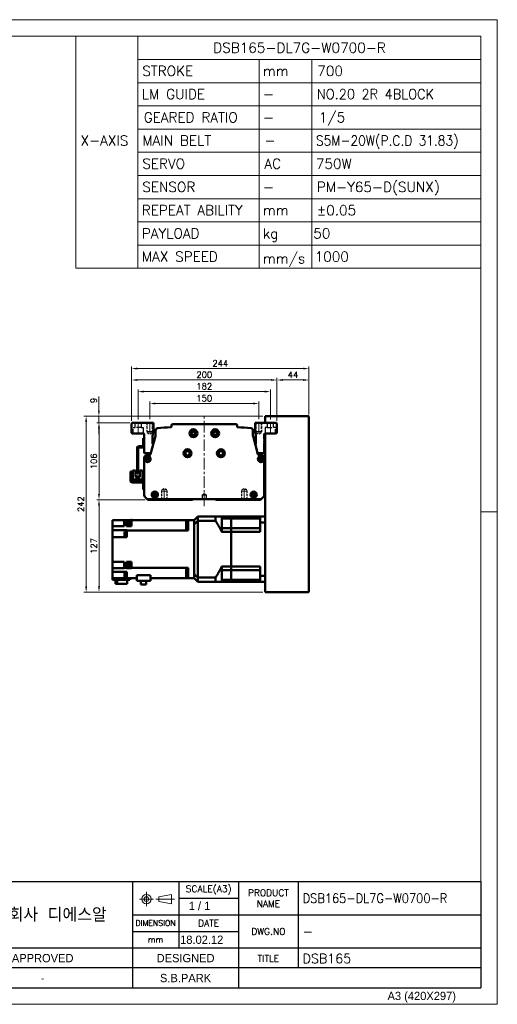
# Model space of a CAD drawing. Header units: millimetres. Extents: x 46891 to 50463, y 6223 to 9884.
# Tile 5 of 5: x 49806 to 50463, y 8529 to 9884. Entities that reach past the tile are written whole.
import ezdxf
from ezdxf.enums import TextEntityAlignment as Align

# ---------------------------------------------------------------- set-up
doc = ezdxf.new("R2010")
doc.units = ezdxf.units.MM
doc.header["$LTSCALE"] = 0.5
for name, pattern in [('CENTER', [50.8, 31.75, -6.35, 6.35, -6.35]), ('HIDDEN', [9.525, 6.35, -3.175]), ('HIDDENX2', [19.05, 12.7, -6.35])]:
    doc.linetypes.add(name, pattern=pattern)
doc.layers.get('0').update_dxf_attribs({"lineweight": 20})
for name, color, linetype, lineweight in [('1', 1, 'CENTER', 13), ('4', 4, 'Continuous', 13), ('외형선(ISO)', 7, 'Continuous', 50)]:
    doc.layers.add(name, color=color, linetype=linetype, lineweight=lineweight)
doc.layers.add('2', color=2, linetype='HIDDENX2')
doc.layers.add('3', color=3, linetype='Continuous')
doc.styles.add('ACISOGDT', font='amgdt.shx')
doc.styles.add('DSR TEXT', font='romans.shx', dxfattribs={"bigfont": 'whgtxt.shx'})
doc.styles.get("Standard").update_dxf_attribs({"font": 'romans.shx', "bigfont": 'whgtxt.shx'})
doc.dimstyles.new('DSR', dxfattribs={"dimscale": 2, "dimtxt": 3, "dimasz": 3, "dimexe": 0.5, "dimexo": 0.5, "dimgap": 0.5, "dimtad": 1, "dimdsep": 46, "dimtxsty": 'Standard', "dimcen": 2.5, "dimclrd": 4, "dimclre": 4, "dimclrt": 2, "dimadec": 0, "dimazin": 2, "dimtfac": 1, "dimtmove": 0, "dimatfit": 3, "dimfxl": 0, "dimlwd": -1, "dimlwe": -1, "dimarcsym": 0})

# ---------------------------------------------------------------- blocks, each defined once
blk = doc.blocks.new('A$C13F00394')
for p, q in [((109.11, 28.14), (105.34, 27.43)), ((105.34, 27.43), (105.34, 26.01)), ((109.11, 25.3), (109.11, 28.14)), ((-202.34, 25.67), (-191.42, 25.67)), ((-202.34, 25.3), (-191.42, 25.3)), ((105.34, 26.01), (109.11, 25.3))]:
    blk.add_line(p, q)
for radius in [1.42, 0.71]:
    blk.add_circle((101.56, 26.76), radius)
at = {"layer": '1'}
for p, q in [((103.69, 26.76), (99.44, 26.76)), ((101.56, 28.89), (101.56, 24.63)), ((104.41, 26.76), (110.04, 26.76))]:
    blk.add_line(p, q, dxfattribs=at)
at = {"layer": '3'}
for p, q in [((0, 32), (-207.68, 32)), ((0, 32), (202.32, 32)), ((0, 32), (0, 0)), ((43.43, 32), (43.43, 0)), ((97.32, 32), (97.32, 12)), ((111.32, 32), (111.32, 12)), ((129.32, 32), (129.32, 0)), ((147.32, 32), (147.32, 6)), ((202.32, 32), (202.32, 0)), ((0, 28), (25, 24)), ((43.43, 28), (0, 28)), ((25, 28), (25, 0)), ((34.7, 28), (34.7, 0)), ((111.32, 27), (129.32, 27)), ((43.43, 24), (0, 24)), ((97.32, 22), (202.32, 22)), ((43.43, 20), (0, 20)), ((43.43, 16), (0, 16)), ((97.32, 17), (129.32, 17)), ((0, 12), (129.32, 12)), ((97.32, 12), (97.32, 0)), ((129.32, 12), (202.32, 12)), ((43.43, 8), (0, 8)), ((97.32, 6), (43.43, 6)), ((129.32, 6), (97.32, 6)), ((202.32, 6), (129.32, 6)), ((43.43, 4), (0, 4)), ((0, 0), (202.32, 0))]:
    blk.add_line(p, q, dxfattribs=at)
at = {"color": 0, "style": 'DSR TEXT'}
for s, height, p in [('조립 치수 허용차', 2, (11.97, 29.02)), ('등급', 1.5, (20.77, 25.52)), ('정밀급', 1.5, (27.18, 25.37)), ('보통급', 1.3, (36.41, 25.38)), ('치수 구분', 1.5, (0.69, 24.78)), (' 0.5 초과 6 이하', 1.6, (0.56, 21.19)), (' 6 초과 30 이하', 1.6, (0.49, 17.19)), (' 30 초과 120 이하', 1.6, (0.49, 13.19)), (' 120 초과 315 이하', 1.6, (0.49, 9.19)), (' 315 초과 1000 이하', 1.6, (0.49, 5.19)), (' 1000 초과 2000 이하', 1.6, (0.49, 1.19))]:
    blk.add_text(s, height=height, dxfattribs=at).set_placement(p)
at = {"color": 7, "style": 'ACISOGDT'}
for s, p in [('APPROVED', (70.28, 8.93)), ('DESIGNED', (113.35, 8.93))]:
    blk.add_text(s, height=2.5, dxfattribs=at).set_placement(p, align=Align.MIDDLE_CENTER)
at = {"color": 7, "attachment_point": 5, "style": 'DSR TEXT'}
for s, insert, char_height in [('SCALE(A3)', (120.32, 29.5), 2), ('PRODUCT\\PNAME', (138.32, 27), 2), ('주식회사 디에스알', (70.37, 22), 4.2), ('DIMENSION', (104.32, 19.5), 1.7), ('DATE', (120.32, 19.5), 2), ('DWG.NO', (138.32, 17), 2), ('mm', (104.32, 14.5), 1.8), ('TITLE', (138.32, 8.83), 2)]:
    blk.add_mtext(s, dxfattribs=dict(at, insert=insert, char_height=char_height))
at = {"color": 0, "char_height": 1.6, "attachment_point": 5, "style": 'DSR TEXT'}
for s, insert in [('%%P0.05', (29.85, 22)), ('%%P0.1', (39.07, 22)), ('%%P0.1', (29.85, 18)), ('%%P0.2', (39.07, 18)), ('%%P0.15', (29.85, 14)), ('%%P0.3', (39.07, 14)), ('%%P0.2', (29.85, 10)), ('%%P0.5', (39.07, 10)), ('%%P0.3', (29.85, 6)), ('%%P0.8', (39.07, 6)), ('%%P0.5', (29.85, 2)), ('%%P1.2', (39.07, 2))]:
    blk.add_mtext(s, dxfattribs=dict(at, insert=insert))
at = {"layer": '4', "color": 0, "style": 'DSR TEXT'}
blk.add_text('NOTE', height=3, dxfattribs=at).set_placement((-202.39, 26.38))
blk = doc.blocks.new('A$C1C1952E1')
for p, q in [((293, 292), (293, 222)), ((311.67, 292), (311.67, 222)), ((311.67, 285), (415, 285)), ((348.18, 285), (348.18, 222)), ((364.13, 285), (364.13, 222)), ((311.67, 278), (415, 278)), ((311.67, 271), (415, 271)), ((311.67, 264), (415, 264)), ((311.67, 257), (415, 257)), ((311.67, 250), (415, 250)), ((311.67, 243), (415, 243)), ((311.67, 236), (415, 236)), ((311.67, 229), (415, 229)), ((293, 222), (415, 222))]:
    blk.add_line(p, q)
at = {"color": 1}
blk.add_lwpolyline([(0, 0), (420, 0), (420, 297), (0, 297)], close=True, dxfattribs=at)
at = {"color": 3}
blk.add_lwpolyline([(5, 5), (415, 5), (415, 292), (5, 292)], close=True, dxfattribs=at)
at = {"color": 7, "style": 'ACISOGDT'}
blk.add_text('A3 (420X297)', height=2.5, dxfattribs=at).set_placement((386.91, 1.28))
blk = doc.blocks.new('*D72')
at = {"color": 1, "linetype": 'ByBlock'}
for p, q in [((49985.1, 9334.5), (49985.1, 9358.9)), ((49992.9, 9355.9), (50127.3, 9355.9)), ((50135.1, 9334.5), (50135.1, 9358.9))]:
    blk.add_line(p, q, dxfattribs=at)
at = {"color": 1}
for points in [[(49992.9, 9357.2), (49992.9, 9354.6), (49985.1, 9355.9)], [(50127.3, 9357.2), (50127.3, 9354.6), (50135.1, 9355.9)]]:
    blk.add_solid(points, dxfattribs=at)
at = {"layer": 'Defpoints', "color": 0}
for p in [(50135.1, 9355.9), (49985.1, 9330.9), (50135.1, 9330.9)]:
    blk.add_point(p, dxfattribs=at)
at = {"color": 3, "insert": (50060.1, 9363.1), "char_height": 8.4, "attachment_point": 5, "style": 'DSR TEXT'}
blk.add_mtext('150', dxfattribs=at)
blk = doc.blocks.new('*D73')
at = {"color": 1, "linetype": 'ByBlock'}
for p, q in [((49969.1, 9334), (49969.1, 9375.3)), ((49976.9, 9372.3), (50143.3, 9372.3)), ((50151.1, 9334), (50151.1, 9375.3))]:
    blk.add_line(p, q, dxfattribs=at)
at = {"color": 1}
for points in [[(49976.9, 9373.6), (49976.9, 9371), (49969.1, 9372.3)], [(50143.3, 9373.6), (50143.3, 9371), (50151.1, 9372.3)]]:
    blk.add_solid(points, dxfattribs=at)
at = {"layer": 'Defpoints', "color": 0}
for p in [(50151.1, 9372.3), (49969.1, 9330.4), (50151.1, 9330.4)]:
    blk.add_point(p, dxfattribs=at)
at = {"color": 3, "insert": (50060.1, 9379.5), "char_height": 8.4, "attachment_point": 5, "style": 'DSR TEXT'}
blk.add_mtext('182', dxfattribs=at)
blk = doc.blocks.new('*D74')
at = {"color": 1, "linetype": 'ByBlock'}
for p, q in [((49960.1, 9332), (49960.1, 9391.3)), ((49967.9, 9388.3), (50152.3, 9388.3)), ((50160.1, 9332), (50160.1, 9391.3))]:
    blk.add_line(p, q, dxfattribs=at)
at = {"color": 1}
for points in [[(49967.9, 9389.6), (49967.9, 9387), (49960.1, 9388.3)], [(50152.3, 9389.6), (50152.3, 9387), (50160.1, 9388.3)]]:
    blk.add_solid(points, dxfattribs=at)
at = {"layer": 'Defpoints', "color": 0}
for p in [(50160.1, 9388.3), (49960.1, 9328.4), (50160.1, 9328.4)]:
    blk.add_point(p, dxfattribs=at)
at = {"color": 3, "insert": (50060.1, 9395.5), "char_height": 8.4, "attachment_point": 5, "style": 'DSR TEXT'}
blk.add_mtext('200', dxfattribs=at)
blk = doc.blocks.new('*D75')
at = {"color": 1, "linetype": 'ByBlock'}
for p, q in [((50160.1, 9332), (50160.1, 9391.3)), ((50167.9, 9388.3), (50196.3, 9388.3)), ((50204.1, 9341), (50204.1, 9391.3))]:
    blk.add_line(p, q, dxfattribs=at)
at = {"color": 1}
for points in [[(50167.9, 9389.6), (50167.9, 9387), (50160.1, 9388.3)], [(50196.3, 9389.6), (50196.3, 9387), (50204.1, 9388.3)]]:
    blk.add_solid(points, dxfattribs=at)
at = {"layer": 'Defpoints', "color": 0}
for p in [(50204.1, 9388.3), (50204.1, 9337.4), (50160.1, 9328.4)]:
    blk.add_point(p, dxfattribs=at)
at = {"color": 3, "insert": (50182.1, 9395.5), "char_height": 8.4, "attachment_point": 5, "style": 'DSR TEXT'}
blk.add_mtext('44', dxfattribs=at)
blk = doc.blocks.new('*D76')
at = {"color": 1, "linetype": 'ByBlock'}
for p, q in [((49960.1, 9332), (49960.1, 9407)), ((50204.1, 9341), (50204.1, 9407)), ((50196.3, 9404), (49967.9, 9404))]:
    blk.add_line(p, q, dxfattribs=at)
at = {"color": 1}
for points in [[(49967.9, 9405.3), (49967.9, 9402.7), (49960.1, 9404)], [(50196.3, 9405.3), (50196.3, 9402.7), (50204.1, 9404)]]:
    blk.add_solid(points, dxfattribs=at)
at = {"layer": 'Defpoints', "color": 0}
for p in [(49960.1, 9404), (50204.1, 9337.4), (49960.1, 9328.4)]:
    blk.add_point(p, dxfattribs=at)
at = {"color": 3, "insert": (50082.1, 9411.2), "char_height": 8.4, "attachment_point": 5, "style": 'DSR TEXT'}
blk.add_mtext('244', dxfattribs=at)
blk = doc.blocks.new('*D77')
at = {"color": 1, "linetype": 'ByBlock'}
for p, q in [((49957.5, 9329.4), (49912.3, 9329.4)), ((49915.3, 9321.6), (49915.3, 9231.2)), ((49979, 9223.4), (49912.3, 9223.4))]:
    blk.add_line(p, q, dxfattribs=at)
at = {"color": 1}
for points in [[(49914, 9321.6), (49916.6, 9321.6), (49915.3, 9329.4)], [(49914, 9231.2), (49916.6, 9231.2), (49915.3, 9223.4)]]:
    blk.add_solid(points, dxfattribs=at)
at = {"layer": 'Defpoints', "color": 0}
for p in [(49961.1, 9329.4), (49915.3, 9223.4), (49982.6, 9223.4)]:
    blk.add_point(p, dxfattribs=at)
at = {"color": 3, "insert": (49908.1, 9276.4), "char_height": 8.4, "attachment_point": 5, "rotation": 90, "style": 'DSR TEXT'}
blk.add_mtext('106', dxfattribs=at)
blk = doc.blocks.new('*D78')
at = {"color": 1, "linetype": 'ByBlock'}
for p, q in [((49979, 9223.4), (49912.3, 9223.4)), ((49915.3, 9215.6), (49915.3, 9104.2)), ((50140.5, 9096.4), (49912.3, 9096.4))]:
    blk.add_line(p, q, dxfattribs=at)
at = {"color": 1}
for points in [[(49914, 9215.6), (49916.6, 9215.6), (49915.3, 9223.4)], [(49914, 9104.2), (49916.6, 9104.2), (49915.3, 9096.4)]]:
    blk.add_solid(points, dxfattribs=at)
at = {"layer": 'Defpoints', "color": 0}
for p in [(49982.6, 9223.4), (49915.3, 9096.4), (50144.1, 9096.4)]:
    blk.add_point(p, dxfattribs=at)
at = {"color": 3, "insert": (49908.1, 9159.9), "char_height": 8.4, "attachment_point": 5, "rotation": 90, "style": 'DSR TEXT'}
blk.add_mtext('127', dxfattribs=at)
blk = doc.blocks.new('*D79')
at = {"color": 1, "linetype": 'ByBlock'}
for p, q in [((49915.2, 9346.2), (49915.2, 9365.7)), ((50140.5, 9338.4), (49912.2, 9338.4)), ((49915.2, 9329.4), (49915.2, 9338.4)), ((49957.5, 9329.4), (49912.2, 9329.4)), ((49915.2, 9321.6), (49915.2, 9313.8))]:
    blk.add_line(p, q, dxfattribs=at)
at = {"color": 1}
for points in [[(49913.9, 9346.2), (49916.5, 9346.2), (49915.2, 9338.4)], [(49913.9, 9321.6), (49916.5, 9321.6), (49915.2, 9329.4)]]:
    blk.add_solid(points, dxfattribs=at)
at = {"layer": 'Defpoints', "color": 0}
for p in [(49915.2, 9338.4), (50144.1, 9338.4), (49961.1, 9329.4)]:
    blk.add_point(p, dxfattribs=at)
at = {"color": 3, "insert": (49908, 9360.1), "char_height": 8.4, "attachment_point": 5, "rotation": 90, "style": 'DSR TEXT'}
blk.add_mtext('9', dxfattribs=at)
blk = doc.blocks.new('*D80')
at = {"color": 1, "linetype": 'ByBlock'}
for p, q in [((50140.5, 9338.4), (49894.6, 9338.4)), ((49897.6, 9330.6), (49897.6, 9104.2)), ((50140.5, 9096.4), (49894.6, 9096.4))]:
    blk.add_line(p, q, dxfattribs=at)
at = {"color": 1}
for points in [[(49896.3, 9330.6), (49898.9, 9330.6), (49897.6, 9338.4)], [(49896.3, 9104.2), (49898.9, 9104.2), (49897.6, 9096.4)]]:
    blk.add_solid(points, dxfattribs=at)
at = {"layer": 'Defpoints', "color": 0}
for p in [(50144.1, 9338.4), (49897.6, 9096.4), (50144.1, 9096.4)]:
    blk.add_point(p, dxfattribs=at)
at = {"color": 3, "insert": (49890.4, 9217.4), "char_height": 8.4, "attachment_point": 5, "rotation": 90, "style": 'DSR TEXT'}
blk.add_mtext('242', dxfattribs=at)

msp = doc.modelspace()

# ---------------------------------------------------------------- linework, layer by layer
at = {"color": 2, "linetype": 'HIDDEN'}
for p, q in [((49981.07605, 9329.43175), (49981.07605, 9317.43175)), ((49981.67605, 9328.83175), (49981.07605, 9329.43175)), ((49988.47605, 9328.83175), (49981.67605, 9328.83175)), ((49981.67605, 9328.83175), (49981.67605, 9315.43175)), ((49988.47605, 9328.83175), (49989.07605, 9329.43175)), ((49988.47605, 9328.83175), (49988.47605, 9315.43175)), ((49989.07605, 9329.43175), (49989.07605, 9317.43175)), ((50131.07605, 9329.43175), (50131.07605, 9317.43175)), ((50131.67605, 9328.83175), (50131.07605, 9329.43175)), ((50138.47605, 9328.83175), (50131.67605, 9328.83175)), ((50131.67605, 9328.83175), (50131.67605, 9315.43175)), ((50138.47605, 9328.83175), (50139.07605, 9329.43175)), ((50138.47605, 9328.83175), (50138.47605, 9315.43175)), ((50139.07605, 9329.43175), (50139.07605, 9317.43175)), ((49989.07605, 9317.43175), (49981.07605, 9317.43175)), ((49981.07605, 9317.43175), (49981.67605, 9316.39252)), ((49988.47605, 9315.43175), (49981.67605, 9315.43175)), ((49981.67605, 9315.43175), (49985.07605, 9313.46876)), ((49988.47605, 9315.43175), (49985.07605, 9313.46876)), ((49989.07605, 9317.43175), (49988.47605, 9316.39252)), ((50139.07605, 9317.43175), (50131.07605, 9317.43175)), ((50131.07605, 9317.43175), (50131.67605, 9316.39252)), ((50138.47605, 9315.43175), (50131.67605, 9315.43175)), ((50131.67605, 9315.43175), (50135.07605, 9313.46876)), ((50138.47605, 9315.43175), (50135.07605, 9313.46876)), ((50139.07605, 9317.43175), (50138.47605, 9316.39252)), ((50001.07605, 9235.43175), (50001.67605, 9236.47098)), ((50001.07605, 9235.43175), (50009.07605, 9235.43175)), ((50001.07605, 9223.43175), (50001.07605, 9235.43175)), ((50001.67605, 9237.43175), (50005.07605, 9239.39474)), ((50001.67605, 9237.43175), (50008.47605, 9237.43175)), ((50001.67605, 9224.03175), (50001.67605, 9237.43175)), ((50008.47605, 9237.43175), (50005.07605, 9239.39474)), ((50008.47605, 9224.03175), (50008.47605, 9237.43175)), ((50009.07605, 9235.43175), (50008.47605, 9236.47098)), ((50009.07605, 9223.43175), (50009.07605, 9235.43175)), ((50111.07605, 9235.43175), (50111.67605, 9236.47098)), ((50119.07605, 9235.43175), (50111.07605, 9235.43175)), ((50111.07605, 9223.43175), (50111.07605, 9235.43175)), ((50111.67605, 9237.43175), (50115.07605, 9239.39474)), ((50118.47605, 9237.43175), (50111.67605, 9237.43175)), ((50111.67605, 9224.03175), (50111.67605, 9237.43175)), ((50118.47605, 9237.43175), (50115.07605, 9239.39474)), ((50118.47605, 9224.03175), (50118.47605, 9237.43175)), ((50119.07605, 9235.43175), (50118.47605, 9236.47098)), ((50119.07605, 9223.43175), (50119.07605, 9235.43175)), ((50001.67605, 9224.03175), (50001.07605, 9223.43175)), ((50001.67605, 9224.03175), (50008.47605, 9224.03175)), ((50008.47605, 9224.03175), (50009.07605, 9223.43175)), ((50111.67605, 9224.03175), (50111.07605, 9223.43175)), ((50118.47605, 9224.03175), (50111.67605, 9224.03175)), ((50118.47605, 9224.03175), (50119.07605, 9223.43175))]:
    msp.add_line(p, q, dxfattribs=at)
at = {"color": 1, "linetype": 'CENTER'}
for p, q in [((49985.07605, 9330.8673), (49985.07605, 9312.30259)), ((50135.07605, 9330.8673), (50135.07605, 9312.30259)), ((50005.07605, 9221.99621), (50005.07605, 9240.56091)), ((50115.07605, 9221.99621), (50115.07605, 9240.56091))]:
    msp.add_line(p, q, dxfattribs=at)
at = {"color": 1}
msp.add_line((50463.13132, 9206.60102), (50440.31632, 9206.60102), dxfattribs=at)
at = {"layer": '1'}
for p, q in [((50060.07605, 9214.43175), (50060.07605, 9337.43175)), ((49969.07605, 9313.43175), (49969.07605, 9330.43175)), ((50151.07605, 9313.43175), (50151.07605, 9330.43175))]:
    msp.add_line(p, q, dxfattribs=at)
at = {"layer": '2'}
for p, q in [((49964.82605, 9322.93175), (49964.82605, 9329.43175)), ((49973.32605, 9329.43175), (49973.32605, 9322.93175)), ((50146.82605, 9329.43175), (50146.82605, 9322.93175)), ((50155.32605, 9322.93175), (50155.32605, 9329.43175)), ((49962.07605, 9322.93175), (49964.82605, 9322.93175)), ((49962.07605, 9314.43175), (49962.07605, 9322.93175)), ((49973.32605, 9322.93175), (49964.82605, 9322.93175)), ((49973.32605, 9322.93175), (49976.07605, 9322.93175)), ((49976.07605, 9322.93175), (49976.07605, 9314.43175)), ((50146.82605, 9322.93175), (50144.07605, 9322.93175)), ((50144.07605, 9322.93175), (50144.07605, 9314.43175)), ((50146.82605, 9322.93175), (50155.32605, 9322.93175)), ((50158.07605, 9322.93175), (50155.32605, 9322.93175)), ((50158.07605, 9314.43175), (50158.07605, 9322.93175)), ((50057.57605, 9230.43175), (50060.07605, 9231.9339)), ((50057.57605, 9224.43175), (50057.57605, 9230.43175)), ((50057.57605, 9230.43175), (50062.57605, 9230.43175)), ((50060.07605, 9231.9339), (50062.57605, 9230.43175)), ((50062.57605, 9230.43175), (50062.57605, 9224.43175))]:
    msp.add_line(p, q, dxfattribs=at)
at = {"layer": '3'}
for p in [(50440.31632, 8697.82652), (49517.14175, 8551.81052)]:
    msp.add_line(p, (50440.31632, 8551.81052), dxfattribs=at)
at = {"layer": '외형선(ISO)'}
for p, q in [((50203.07605, 9338.43175), (50144.07605, 9338.43175)), ((50144.07605, 9337.43175), (50144.07605, 9338.43175)), ((50144.07605, 9329.43175), (50144.07605, 9337.43175)), ((50204.07605, 9097.43175), (50204.07605, 9337.43175)), ((49961.07605, 9329.43175), (49960.07605, 9328.43175)), ((49960.07605, 9328.43175), (49960.07605, 9315.43175)), ((49990.07605, 9329.43175), (49961.07605, 9329.43175)), ((49990.07605, 9314.75629), (49990.07605, 9329.43175)), ((50014.84864, 9325.43175), (50014.84864, 9323.91903)), ((50103.30346, 9327.43175), (50016.84864, 9327.43175)), ((50105.30346, 9323.91903), (50105.30346, 9325.43175)), ((50130.07605, 9329.43175), (50130.07605, 9314.75629)), ((50159.07605, 9329.43175), (50130.07605, 9329.43175)), ((50160.07605, 9328.43175), (50159.07605, 9329.43175)), ((50160.07605, 9315.43175), (50160.07605, 9328.43175)), ((49960.07605, 9315.43175), (49961.07605, 9314.43175)), ((49961.07605, 9314.43175), (49976.57605, 9314.43175)), ((49977.57605, 9313.43175), (49977.57605, 9306.93175)), ((49993.0094, 9310.75845), (49986.31569, 9286.35481)), ((49989.07605, 9300.43175), (49989.07605, 9311.75629)), ((49993.07605, 9318.89487), (49993.07605, 9311.11743)), ((50127.07605, 9311.11743), (50127.07605, 9318.89487)), ((50133.83641, 9286.35481), (50127.14271, 9310.75845)), ((50131.07605, 9311.75629), (50131.07605, 9300.43175)), ((50142.57605, 9306.93175), (50142.57605, 9313.43175)), ((50143.57605, 9314.43175), (50159.07605, 9314.43175)), ((50144.07605, 9097.43175), (50144.07605, 9314.43175)), ((50159.07605, 9314.43175), (50160.07605, 9315.43175)), ((49969.67605, 9297.03175), (49975.47605, 9297.03175)), ((49975.97605, 9308.43175), (49975.97605, 9297.03175)), ((49977.57605, 9308.43175), (49975.97605, 9308.43175)), ((49975.97605, 9297.03175), (49977.51566, 9297.03175)), ((49977.57605, 9306.93175), (49978.07605, 9306.43175)), ((49977.57605, 9305.93175), (49977.57605, 9306.93175)), ((49978.07605, 9306.43175), (49977.57605, 9305.93175)), ((49977.57605, 9305.93175), (49977.57605, 9304.93175)), ((49977.57605, 9304.93175), (49978.07605, 9304.43175)), ((49977.57605, 9303.93175), (49977.57605, 9304.93175)), ((49978.07605, 9304.43175), (49977.57605, 9303.93175)), ((49977.57605, 9303.93175), (49977.57605, 9302.93175)), ((49977.57605, 9302.93175), (49978.07605, 9302.43175)), ((49977.57605, 9301.93175), (49977.57605, 9302.93175)), ((49978.07605, 9302.43175), (49977.57605, 9301.93175)), ((49977.57605, 9301.93175), (49977.57605, 9288.43175)), ((50131.07605, 9307.43175), (50128.05519, 9307.43175)), ((50142.07605, 9306.43175), (50142.57605, 9306.93175)), ((50142.57605, 9305.93175), (50142.07605, 9306.43175)), ((50142.07605, 9304.43175), (50142.57605, 9304.93175)), ((50142.57605, 9303.93175), (50142.07605, 9304.43175)), ((50142.07605, 9302.43175), (50142.57605, 9302.93175)), ((50142.57605, 9301.93175), (50142.07605, 9302.43175)), ((50142.57605, 9304.93175), (50142.57605, 9305.93175)), ((50142.57605, 9302.93175), (50142.57605, 9303.93175)), ((50142.57605, 9288.43175), (50142.57605, 9301.93175)), ((49967.57605, 9259.43175), (49967.57605, 9294.93175)), ((49969.17605, 9294.93175), (49969.17605, 9259.43175)), ((49975.47605, 9295.43175), (49969.67605, 9295.43175)), ((49978.57605, 9287.43175), (49985.07605, 9287.43175)), ((49983.51565, 9284.43175), (49980.57605, 9284.43175)), ((50135.07605, 9287.43175), (50141.57605, 9287.43175)), ((50139.57605, 9284.43175), (50136.63645, 9284.43175)), ((49977.57605, 9281.43175), (49977.57605, 9229.67439)), ((50142.57605, 9229.67439), (50142.57605, 9281.43175)), ((49958.57609, 9259.43195), (49958.57607, 9249.43195)), ((49958.57609, 9259.43195), (49958.5761, 9262.43195)), ((49960.1761, 9262.43194), (49958.5761, 9262.43195)), ((49960.17607, 9249.53194), (49960.17609, 9259.43194)), ((49960.1761, 9262.43194), (49960.17609, 9259.43194)), ((49961.87608, 9263.93194), (49961.87606, 9251.53194)), ((49965.57608, 9263.93193), (49961.87608, 9263.93194)), ((49965.57607, 9254.53193), (49965.57608, 9263.93193)), ((49969.17605, 9259.43175), (49967.57605, 9259.43175)), ((49971.57608, 9263.93192), (49971.57607, 9254.53192)), ((49975.27608, 9263.93192), (49971.57608, 9263.93192)), ((49975.27606, 9251.53192), (49975.27608, 9263.93192)), ((49960.57607, 9247.43194), (49975.47607, 9247.43192)), ((49975.57607, 9249.03192), (49960.67607, 9249.03194)), ((49961.87605, 9249.03194), (49961.87606, 9251.53194)), ((49963.87606, 9251.53194), (49961.87606, 9251.53194)), ((49973.27606, 9251.53192), (49963.87606, 9251.53194)), ((49965.57607, 9255.53193), (49971.57607, 9255.53192)), ((49971.57607, 9255.23192), (49965.57607, 9255.23193)), ((49965.57607, 9254.53193), (49971.57607, 9254.53192)), ((49975.27606, 9251.53192), (49973.27606, 9251.53192)), ((49975.27606, 9251.53192), (49975.27605, 9249.03192)), ((49975.97607, 9246.93191), (49975.97606, 9240.43191)), ((50144.07605, 9251.43175), (50142.57605, 9251.43175)), ((49975.97605, 9237.43191), (49975.97606, 9240.43191)), ((49975.97605, 9237.43191), (49977.57605, 9237.43191)), ((49978.45473, 9227.55307), (49981.57605, 9224.43175)), ((49981.57605, 9224.43175), (49982.57605, 9223.43175)), ((49981.57605, 9224.43175), (50138.57605, 9224.43175)), ((49982.57605, 9223.43175), (50044.07605, 9223.43175)), ((50044.07605, 9223.43175), (50044.9296, 9224.2853)), ((50075.2225, 9224.2853), (50076.07605, 9223.43175)), ((50076.07605, 9223.43175), (50137.57605, 9223.43175)), ((50137.57605, 9223.43175), (50138.57605, 9224.43175)), ((50138.57605, 9224.43175), (50141.69737, 9227.55307)), ((49934.07605, 9195.43175), (49950.07605, 9195.43175)), ((49934.07605, 9191.03175), (49934.07605, 9195.43175)), ((49934.07605, 9191.03175), (49934.07605, 9187.03175)), ((49953.07605, 9195.43175), (49950.07605, 9195.43175)), ((49950.07605, 9187.03175), (49950.07605, 9195.43175)), ((49958.07605, 9195.43175), (49953.07605, 9195.43175)), ((49953.07605, 9195.43175), (49953.07605, 9187.03175)), ((49956.47605, 9188.35165), (49956.47605, 9195.35165)), ((49959.07605, 9195.35165), (49956.47605, 9195.35165)), ((49959.07605, 9188.35165), (49956.47605, 9188.35165)), ((49958.07605, 9195.43175), (49959.07605, 9195.43175)), ((49958.07605, 9195.43175), (49958.07605, 9195.35165)), ((49958.07605, 9187.03175), (49958.07605, 9188.35165)), ((49959.07605, 9188.05165), (49959.07605, 9195.65165)), ((49960.07605, 9195.65165), (49959.07605, 9195.65165)), ((49960.07605, 9195.65165), (49960.07605, 9195.43175)), ((50035.07605, 9195.43175), (49960.07605, 9195.43175)), ((49960.07605, 9186.99269), (49960.07605, 9195.43175)), ((50035.07605, 9195.43175), (50035.07605, 9186.8756)), ((50035.07605, 9195.43175), (50038.07605, 9195.43175)), ((50035.07605, 9190.29603), (50038.07605, 9190.29603)), ((50046.07605, 9195.43175), (50038.07605, 9195.43175)), ((50038.07605, 9188.43175), (50038.07605, 9195.43175)), ((50038.07605, 9181.08932), (50038.07605, 9188.43175)), ((50046.07605, 9195.43175), (50051.07605, 9200.43175)), ((50046.07605, 9195.43175), (50046.07605, 9195.34366)), ((50046.07605, 9195.34366), (50046.07605, 9189.53878)), ((50046.07605, 9189.53878), (50046.07605, 9189.43543)), ((50046.07605, 9121.42808), (50046.07605, 9189.43543)), ((50046.07605, 9188.43175), (50046.07605, 9122.43175)), ((50051.07605, 9194.43435), (50051.07605, 9200.43175)), ((50075.52605, 9200.43175), (50051.07605, 9200.43175)), ((50075.52605, 9194.43435), (50051.07605, 9194.43435)), ((50051.07605, 9116.42916), (50051.07605, 9194.43435)), ((50075.52605, 9200.43175), (50075.52605, 9194.43435)), ((50097.07605, 9200.43175), (50075.52605, 9200.43175)), ((50084.07605, 9200.43175), (50084.07605, 9197.48397)), ((50084.07605, 9184.28675), (50084.07605, 9197.48397)), ((50097.07605, 9197.48397), (50084.07605, 9197.48397)), ((50097.07605, 9197.48397), (50097.07605, 9200.43175)), ((50097.07605, 9200.43175), (50137.07605, 9200.43175)), ((50097.07605, 9200.43175), (50097.07605, 9197.48397)), ((50097.07605, 9190.78675), (50097.07605, 9197.48397)), ((50137.07605, 9197.48397), (50097.07605, 9197.48397)), ((50097.07605, 9190.78675), (50097.07605, 9197.48397)), ((50097.07605, 9184.28675), (50097.07605, 9190.78675)), ((50097.07605, 9184.28675), (50097.07605, 9190.78675)), ((50137.07605, 9200.43175), (50137.07605, 9192.0241)), ((50144.07605, 9200.43175), (50137.07605, 9200.43175)), ((50137.07605, 9179.43175), (50137.07605, 9192.0241)), ((50144.07605, 9192.0241), (50137.07605, 9192.0241)), ((49950.07605, 9187.03175), (49934.07605, 9187.03175)), ((49934.07605, 9186.8756), (49934.07605, 9187.03175)), ((49934.07605, 9186.8756), (49934.07605, 9181.79886)), ((49953.57605, 9181.79886), (49934.07605, 9181.79886)), ((49934.07605, 9176.63175), (49934.07605, 9181.79886)), ((49934.07605, 9176.63175), (49934.07605, 9172.13175)), ((49950.37605, 9173.88033), (49950.37605, 9179.38033)), ((49950.37605, 9179.38033), (49952.37605, 9179.38033)), ((49952.37605, 9173.68033), (49952.37605, 9179.58033)), ((49952.37605, 9179.58033), (49953.07605, 9179.58033)), ((49958.07605, 9187.03175), (49953.07605, 9187.03175)), ((49953.07605, 9173.63033), (49953.07605, 9179.63033)), ((49953.07605, 9179.63033), (49953.57605, 9179.63033)), ((49953.57605, 9181.79886), (49953.57605, 9181.76442)), ((49953.57605, 9181.09794), (49953.57605, 9181.76442)), ((50035.07605, 9181.09794), (49953.57605, 9181.09794)), ((49953.57605, 9181.09794), (49953.57605, 9172.13175)), ((49958.07605, 9187.03175), (49958.07605, 9186.99269)), ((49960.07605, 9186.99269), (49958.07605, 9186.99269)), ((49960.07605, 9188.05165), (49959.07605, 9188.05165)), ((50035.07605, 9181.76442), (50035.07605, 9186.8756)), ((50035.07605, 9181.76442), (50035.07605, 9181.09794)), ((50035.07605, 9181.50863), (50038.07605, 9181.50863)), ((50035.07605, 9181.09794), (50035.07605, 9181.08932)), ((50035.07605, 9181.08932), (50038.07605, 9181.08932)), ((50084.07605, 9184.28675), (50084.07605, 9179.43175)), ((50097.07605, 9184.28675), (50084.07605, 9184.28675)), ((50097.07605, 9179.43175), (50084.07605, 9179.43175)), ((50097.07605, 9179.43175), (50097.07605, 9184.28675)), ((50137.07605, 9184.28675), (50097.07605, 9184.28675)), ((50097.07605, 9184.28675), (50097.07605, 9179.43175)), ((50097.07605, 9131.43175), (50097.07605, 9179.43175)), ((50097.07605, 9179.43175), (50137.07605, 9179.43175)), ((50097.07605, 9131.43175), (50097.07605, 9179.43175)), ((49953.57605, 9172.13175), (49934.07605, 9172.13175)), ((49934.07605, 9138.23175), (49934.07605, 9172.13175)), ((49950.37605, 9173.88033), (49952.37605, 9173.88033)), ((49952.37605, 9173.68033), (49953.07605, 9173.68033)), ((49953.07605, 9173.63033), (49953.57605, 9173.63033)), ((49950.07605, 9138.23175), (49934.07605, 9138.23175)), ((49934.07605, 9138.23175), (49934.07605, 9134.23175)), ((49934.07605, 9129.10981), (49934.07605, 9134.23175)), ((49950.07605, 9129.76556), (49950.07605, 9138.23175)), ((49953.07605, 9138.23175), (49953.07605, 9129.76556)), ((49953.07605, 9138.23175), (49958.07605, 9138.23175)), ((49956.47605, 9130.22113), (49956.47605, 9137.22113)), ((49959.07605, 9137.22113), (49956.47605, 9137.22113)), ((49958.07605, 9138.23318), (49958.07605, 9138.23175)), ((49958.07605, 9138.23318), (49960.07605, 9138.23318)), ((49958.07605, 9137.22113), (49958.07605, 9138.23175)), ((49959.07605, 9129.92113), (49959.07605, 9137.52113)), ((49960.07605, 9137.52113), (49959.07605, 9137.52113)), ((49960.07605, 9134.99506), (49960.07605, 9138.23318)), ((49960.07605, 9134.99506), (49960.07605, 9132.44721)), ((49950.07605, 9129.10981), (49934.07605, 9129.10981)), ((49934.07605, 9129.09908), (49934.07605, 9129.10981)), ((49934.07605, 9129.09908), (49934.07605, 9124.33175)), ((49934.07605, 9124.33175), (49953.57605, 9124.33175)), ((49934.07605, 9124.33175), (49934.07605, 9119.83175)), ((49953.07605, 9129.76556), (49950.07605, 9129.76556)), ((49950.07605, 9129.10981), (49950.07605, 9129.76556)), ((49950.37605, 9117.12081), (49950.37605, 9122.62081)), ((49950.37605, 9122.62081), (49952.37605, 9122.62081)), ((49952.37605, 9116.92081), (49952.37605, 9122.82081)), ((49952.37605, 9122.82081), (49953.07605, 9122.82081)), ((49953.07605, 9129.76556), (49953.07605, 9129.10981)), ((49953.07605, 9129.10981), (49958.07605, 9129.10981)), ((49953.07605, 9116.87081), (49953.07605, 9122.87081)), ((49953.07605, 9122.87081), (49953.57605, 9122.87081)), ((49953.57605, 9124.33175), (49953.57605, 9123.98791)), ((49953.57605, 9115.43175), (49953.57605, 9123.98791)), ((49959.07605, 9130.22113), (49956.47605, 9130.22113)), ((49958.07605, 9130.22113), (49958.07605, 9129.10981)), ((49958.07605, 9129.10981), (49958.07605, 9129.10712)), ((49958.07605, 9129.10712), (49960.07605, 9129.10712)), ((49960.07605, 9129.92113), (49959.07605, 9129.92113)), ((49960.07605, 9129.76556), (49960.07605, 9132.44721)), ((49960.07605, 9129.76556), (50035.07605, 9129.76556)), ((49960.07605, 9129.10712), (49960.07605, 9129.76556)), ((50035.07605, 9129.77418), (50035.07605, 9129.76556)), ((50035.07605, 9129.77418), (50038.07605, 9129.77418)), ((50035.07605, 9129.76556), (50035.07605, 9129.09908)), ((50035.07605, 9129.35487), (50038.07605, 9129.35487)), ((50035.07605, 9123.98791), (50035.07605, 9129.09908)), ((50035.07605, 9123.98791), (50035.07605, 9115.43175)), ((50038.07605, 9122.43175), (50038.07605, 9129.77418)), ((50038.07605, 9115.43175), (50038.07605, 9122.43175)), ((50046.07605, 9121.32472), (50046.07605, 9121.42808)), ((50046.07605, 9121.32472), (50046.07605, 9115.51984)), ((50084.07605, 9131.43175), (50084.07605, 9126.57675)), ((50097.07605, 9131.43175), (50084.07605, 9131.43175)), ((50084.07605, 9126.57675), (50084.07605, 9113.37953)), ((50097.07605, 9126.57675), (50084.07605, 9126.57675)), ((50097.07605, 9126.57675), (50097.07605, 9131.43175)), ((50097.07605, 9131.43175), (50137.07605, 9131.43175)), ((50097.07605, 9131.43175), (50097.07605, 9126.57675)), ((50097.07605, 9120.07675), (50097.07605, 9126.57675)), ((50137.07605, 9126.57675), (50097.07605, 9126.57675)), ((50097.07605, 9120.07675), (50097.07605, 9126.57675)), ((50137.07605, 9118.8394), (50137.07605, 9131.43175)), ((49934.07605, 9119.83175), (49934.07605, 9115.43175)), ((49934.07605, 9115.43175), (49953.57605, 9115.43175)), ((49934.07605, 9113.43175), (49934.07605, 9115.43175)), ((49934.07605, 9113.43175), (49957.57605, 9113.43175)), ((49937.77047, 9113.43175), (49937.77047, 9107.93175)), ((49937.77047, 9107.93175), (49940.08599, 9107.93175)), ((49940.08599, 9107.93175), (49940.08599, 9113.43175)), ((49940.08599, 9107.93175), (49953.98163, 9107.93175)), ((49950.37605, 9117.12081), (49952.37605, 9117.12081)), ((49952.37605, 9116.92081), (49953.07605, 9116.92081)), ((49953.07605, 9116.87081), (49953.57605, 9116.87081)), ((49967.42605, 9115.43175), (49953.57605, 9115.43175)), ((49953.98163, 9107.93175), (49953.98163, 9113.43175)), ((49957.57605, 9113.43175), (49957.57605, 9115.43175)), ((49959.07605, 9115.21185), (49959.07605, 9115.43175)), ((49960.07605, 9115.21185), (49959.07605, 9115.21185)), ((49960.07605, 9115.43175), (49960.07605, 9115.21185)), ((49967.42605, 9119.4603), (49985.97605, 9119.4603)), ((49967.42605, 9112.03175), (49967.42605, 9119.4603)), ((49985.97605, 9112.03175), (49967.42605, 9112.03175)), ((49972.75105, 9106.63175), (49972.75105, 9112.03175)), ((49980.20105, 9106.63175), (49980.20105, 9112.03175)), ((49985.97605, 9112.03175), (49985.97605, 9119.4603)), ((49985.97605, 9115.43175), (50035.07605, 9115.43175)), ((50035.07605, 9120.56747), (50038.07605, 9120.56747)), ((50038.07605, 9115.43175), (50035.07605, 9115.43175)), ((50046.07605, 9115.43175), (50038.07605, 9115.43175)), ((50046.07605, 9115.43175), (50046.07605, 9115.51984)), ((50051.07605, 9110.43175), (50046.07605, 9115.43175)), ((50051.07605, 9110.43175), (50051.07605, 9116.42916)), ((50075.52605, 9116.42916), (50051.07605, 9116.42916)), ((50075.52605, 9110.43175), (50051.07605, 9110.43175)), ((50075.52605, 9116.42916), (50075.52605, 9110.43175)), ((50097.07605, 9110.43175), (50075.52605, 9110.43175)), ((50084.07605, 9113.37953), (50084.07605, 9110.43175)), ((50097.07605, 9113.37953), (50084.07605, 9113.37953)), ((50097.07605, 9113.37953), (50097.07605, 9120.07675)), ((50097.07605, 9113.37953), (50097.07605, 9120.07675)), ((50097.07605, 9110.43175), (50097.07605, 9113.37953)), ((50137.07605, 9113.37953), (50097.07605, 9113.37953)), ((50097.07605, 9113.37953), (50097.07605, 9110.43175)), ((50097.07605, 9110.43175), (50137.07605, 9110.43175)), ((50137.07605, 9118.8394), (50137.07605, 9110.43175)), ((50144.07605, 9118.8394), (50137.07605, 9118.8394)), ((50144.07605, 9110.43175), (50137.07605, 9110.43175)), ((49972.75105, 9106.63175), (49980.20105, 9106.63175)), ((50144.07605, 9096.43175), (50144.07605, 9097.43175)), ((50144.07605, 9096.43175), (50203.07605, 9096.43175))]:
    msp.add_line(p, q, dxfattribs=at)
for centre, radius in [((50045.07605, 9314.93175), 5.5), ((50045.07605, 9314.93175), 3.3), ((50045.07605, 9314.93175), 2.4585), ((50075.07605, 9314.93175), 5.5), ((50075.07605, 9314.93175), 3.3), ((50075.07605, 9314.93175), 2.4585), ((49982.07605, 9279.43175), 4.25), ((50037.07605, 9287.43175), 5.5), ((50037.07605, 9287.43175), 3.3), ((50037.07605, 9287.43175), 2.9585), ((50083.07605, 9287.43175), 5.5), ((50083.07605, 9287.43175), 3.3), ((50083.07605, 9287.43175), 2.9585), ((50138.07605, 9279.43175), 4.25), ((49982.07605, 9279.43175), 2.25), ((50138.07605, 9279.43175), 2.25), ((49992.07605, 9230.43175), 4.25), ((49992.07605, 9230.43175), 2.25), ((50128.07605, 9230.43175), 4.25), ((50128.07605, 9230.43175), 2.25)]:
    msp.add_circle(centre, radius, dxfattribs=at)
for centre, radius, start, end in [((50203.07605, 9337.43175), 1, 0, 90), ((50014.34864, 9323.91903), 0.5, 273.65644441, 0), ((50016.84864, 9325.43175), 2, 90.00000006, 180), ((50103.30346, 9325.43175), 2, 0, 90.00000006), ((50105.80346, 9323.91903), 0.5, 180, 266.34355561), ((49976.57605, 9313.43175), 1, 0, 90), ((49994.07605, 9311.75629), 5, 143.13010235, 180), ((49992.07605, 9311.11743), 1, 338.96248903, 0), ((49996.07605, 9318.89487), 3, 95.80911543, 180), ((50046.07605, 8827.43175), 497, 93.65644441, 95.80911544), ((50074.07605, 8827.43175), 497, 84.19088467, 86.34355571), ((50124.07605, 9318.89487), 3, 0, 84.19088467), ((50128.07605, 9311.11743), 1, 180, 201.03751108), ((50126.07605, 9311.75629), 5, 0, 36.86989765), ((50143.57605, 9313.43175), 1, 90, 180), ((49969.67605, 9294.93175), 2.1, 90, 180), ((49975.47605, 9297.53175), 0.5, 270, 0), ((49975.47605, 9297.53175), 2.1, 270, 346.225853), ((49975.47605, 9297.53175), 2.1, 346.225853, 0), ((49990.07605, 9300.43175), 1, 180, 260.24117555), ((50130.07605, 9300.43175), 1, 279.75876885, 0), ((49969.67605, 9294.93175), 0.5, 90, 180), ((49978.57605, 9288.43175), 1, 180, 270), ((49980.57605, 9281.43175), 3, 90.00000006, 180), ((49983.51565, 9287.43175), 3, 270.00000006, 338.96248903), ((49985.07605, 9284.43175), 3, 61.42737304, 90), ((50135.07605, 9284.43175), 3, 90, 118.57264542), ((50136.63645, 9287.43175), 3, 201.03751108, 270.00000006), ((50139.57605, 9281.43175), 3, 0, 90.00000006), ((50141.57605, 9288.43175), 1, 270, 0), ((49982.07605, 9279.43175), 1.5, 41.40962211, 318.59037789), ((49983.57605, 9280.75463), 0.5, 221.40962211, 335.37910443), ((49983.57605, 9278.10888), 0.5, 24.62089558, 138.59037789), ((50136.57605, 9280.75463), 0.5, 204.62088507, 318.59037789), ((50136.57605, 9278.10888), 0.5, 41.40962211, 155.37909392), ((50138.07605, 9279.43175), 1.621, 148.98236194, 211.01763805), ((50138.07605, 9279.43175), 1.5, 221.40962211, 138.59037789), ((49960.57607, 9249.43194), 2, 179.99988906, 269.99988906), ((49960.67607, 9249.53194), 0.5, 179.99988906, 269.99988906), ((49975.47607, 9246.93192), 0.5, 359.99988906, 89.99988906), ((49975.57607, 9247.03192), 2, 0.24541394, 89.99988906), ((49980.57605, 9229.67439), 3, 180, 225.00000006), ((49992.07605, 9230.43175), 1.6, 134.4153086, 45.5846914), ((49990.60636, 9231.93175), 0.5, 314.4153086, 55.46537147), ((49993.54574, 9231.93175), 0.5, 124.5346223, 225.5846914), ((50128.07605, 9230.43175), 1.6, 134.4153086, 45.5846914), ((50126.60636, 9231.93175), 0.5, 314.4153086, 55.4653854), ((50129.54574, 9231.93175), 0.5, 124.53460837, 225.5846914), ((50139.57605, 9229.67439), 3, 315.00000006, 0), ((50045.28316, 9223.93175), 0.5, 90, 135), ((50074.86894, 9223.93175), 0.5, 45, 90), ((50203.07605, 9097.43175), 1, 270, 0)]:
    msp.add_arc(centre, radius, start, end, dxfattribs=at)
for points in [[(50051.07605, 9194.43435), (50050.50683, 9193.86566), (50049.37748, 9192.73714), (50047.71069, 9191.07075), (50046.61787, 9189.97759), (50046.07605, 9189.43543)], [(50046.07605, 9121.42808), (50046.61815, 9120.88564), (50047.71133, 9119.79211), (50049.37813, 9118.12571), (50050.5071, 9116.99756), (50051.07605, 9116.42916)]]:
    msp.add_open_spline(points, degree=3, dxfattribs=at)
for points, weights in [([(50084.07605, 9179.43175), (50080.81904, 9186.35289), (50075.52605, 9194.43435)], [1.35416666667, 1.30973118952, 1.24342419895]), ([(50075.52605, 9116.42916), (50080.81904, 9124.51061), (50084.07605, 9131.43175)], [1.24342419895, 1.30973118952, 1.35416666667])]:
    msp.add_rational_spline(points, weights, degree=2, dxfattribs=at)

# ---------------------------------------------------------------- block references
at = {"xscale": 4.563000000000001, "yscale": 4.563000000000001, "zscale": 4.563000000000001}
for name, p in [('A$C1C1952E1', (48546.67132, 8528.99552)), ('A$C13F00394', (49517.14175, 8551.81052))]:
    msp.add_blockref(name, p, dxfattribs=at)

# ---------------------------------------------------------------- texts
at = {"color": 3, "style": 'DSR TEXT'}
for s, p in [('DSB165-DL7G-W0700-R', (50072.40644, 9838.75558)), ('STROKE', (49974.85562, 9806.81458)), ('LM GUIDE', (49974.20261, 9774.87358)), ('X-AXIS', (49889.77994, 9710.99158)), ('MAIN BELT', (49974.85562, 9710.99158)), ('SERVO', (49974.85562, 9679.05058)), ('SENSOR', (49974.85562, 9647.10958)), ('REPEAT ABILITY', (49974.20261, 9615.16858)), ('PAYLOAD', (49974.20261, 9583.22758)), ('MAX SPEED', (49974.20261, 9551.28658))]:
    msp.add_text(s, height=13.713336, dxfattribs=at).set_placement(p)
at = {"color": 7, "style": 'DSR TEXT'}
for s, height, p in [('mm', 13.713336, (50140.80897, 9806.81458)), ('700', 13.713336, (50215.55679, 9806.81458)), ('-', 13.71334, (50140.80897, 9774.87358)), ('-', 13.71334, (50140.80897, 9742.93258)), ('-', 13.71334, (50142.76802, 9710.99158)), ('AC', 13.713336, (50142.76802, 9679.05058)), ('750W', 13.713336, (50213.59774, 9679.05058)), ('-', 13.71334, (50140.80897, 9647.10958)), ('PM-Y65-D(SUNX)', 13.713336, (50214.90377, 9647.10958)), ('mm', 13.713336, (50140.80897, 9615.16858)), ('±0.05', 13.713336, (50214.90377, 9615.16858)), ('kg', 13.713336, (50140.80897, 9583.22758)), ('50', 13.713336, (50209.96299, 9583.22758)), ('mm/s', 13.713336, (50140.80897, 9548.67452)), ('1000', 13.713336, (50211.92204, 9551.28658))]:
    msp.add_text(s, height=height, dxfattribs=at).set_placement(p)
for s, width, p in [('NO.20 2R 4BLOCK', 0.95, (50214.90377, 9774.87358)), ('S5M-20W(P.C.D 31.83)', 0.9, (50213.59774, 9710.99158))]:
    msp.add_text(s, height=13.713336, dxfattribs=dict(at, width=width)).set_placement(p)
at = {"color": 2, "style": 'DSR TEXT', "width": 0.9}
msp.add_text('DSB165-DL7G-W0700-R', height=12.7764, dxfattribs=at).set_placement((50195.33142, 8668.53961))
at = {"color": 2}
for s, height, style, p in [('1 / 1', 11.4075, 'ACISOGDT', (50038.718, 8658.71509)), ('18.02.12', 11.4075, 'ACISOGDT', (50026.86318, 8612.15405)), ('-', 12.7764, 'DSR TEXT', (50195.33142, 8622.90961)), ('DSB165', 12.7764, 'DSR TEXT', (50195.33142, 8585.60854))]:
    msp.add_text(s, height=height, dxfattribs=dict(at, style=style)).set_placement(p)
at = {"color": 2, "style": 'ACISOGDT'}
for s, p in [('S.B.PARK', (50034.34073, 8565.15819)), ('-', (49837.84282, 8565.15819))]:
    msp.add_text(s, height=11.4075, dxfattribs=at).set_placement(p, align=Align.MIDDLE_CENTER)
at = {"color": 7, "insert": (50217.51584, 9756.64592), "char_height": 13.713336, "attachment_point": 1, "style": 'DSR TEXT'}
msp.add_mtext('1/5', dxfattribs=at)
at = {"color": 3, "insert": (49976.81467, 9756.64592), "char_height": 13.713336, "attachment_point": 1, "style": 'DSR TEXT'}
msp.add_mtext('GEARED RATIO', dxfattribs=at)

# ---------------------------------------------------------------- dimensions: what is measured, and where the dimension line sits
for base, p1, p2, picture, middle in [((49960.07605, 9404.02573), (50204.07605, 9337.43175), (49960.07605, 9328.43175), '*D76', (50082.07605, 9411.22573)), ((50160.07605, 9388.33098), (49960.07605, 9328.43175), (50160.07605, 9328.43175), '*D74', (50060.07605, 9395.53098)), ((50204.07605, 9388.33098), (50160.07605, 9328.43175), (50204.07605, 9337.43175), '*D75', (50182.07605, 9395.53098)), ((50151.07605, 9372.31812), (49969.07605, 9330.43175), (50151.07605, 9330.43175), '*D73', (50060.07605, 9379.51812)), ((50135.07605, 9355.87518), (49985.07605, 9330.8673), (50135.07605, 9330.8673), '*D72', (50060.07605, 9363.07518))]:
    dim = msp.add_linear_dim(base=base, p1=p1, p2=p2, dimstyle='DSR', override={"dimscale": 3, "dimtxt": 2.8, "dimasz": 2.600136, "dimexe": 1, "dimexo": 1.2, "dimgap": 1, "dimdec": 4, "dimtxsty": 'DSR TEXT', "dimclrd": 1, "dimclre": 1, "dimclrt": 3, "dimtdec": 4, "dimtix": 1})
    dim.commit()
    dim.dimension.update_dxf_attribs({"geometry": picture, "text_midpoint": middle})
dim = msp.add_linear_dim(base=(49915.23668, 9338.43175), p1=(49961.07605, 9329.43175), p2=(50144.07605, 9338.43175), angle=90, dimstyle='DSR', override={"dimscale": 3, "dimtxt": 2.8, "dimasz": 2.600136, "dimexe": 1, "dimexo": 1.2, "dimgap": 1, "dimdec": 4, "dimtxsty": 'DSR TEXT', "dimclrd": 1, "dimclre": 1, "dimclrt": 3, "dimtdec": 4, "dimtix": 1})
dim.commit()
dim.dimension.update_dxf_attribs({"geometry": '*D79', "text_midpoint": (49915.23668, 9360.11906), "dimtype": 160})
for base, p1, p2, picture, middle in [((49897.55273, 9096.43175), (50144.07605, 9338.43175), (50144.07605, 9096.43175), '*D80', (49890.35273, 9217.43175)), ((49915.31776, 9223.43175), (49961.07605, 9329.43175), (49982.57605, 9223.43175), '*D77', (49908.11776, 9276.43175)), ((49915.31776, 9096.43175), (49982.57605, 9223.43175), (50144.07605, 9096.43175), '*D78', (49908.11776, 9159.93175))]:
    dim = msp.add_linear_dim(base=base, p1=p1, p2=p2, angle=90, dimstyle='DSR', override={"dimscale": 3, "dimtxt": 2.8, "dimasz": 2.600136, "dimexe": 1, "dimexo": 1.2, "dimgap": 1, "dimdec": 4, "dimtxsty": 'DSR TEXT', "dimclrd": 1, "dimclre": 1, "dimclrt": 3, "dimtdec": 4, "dimtix": 1})
    dim.commit()
    dim.dimension.update_dxf_attribs({"geometry": picture, "text_midpoint": middle})

doc.saveas('drawing.dxf')
